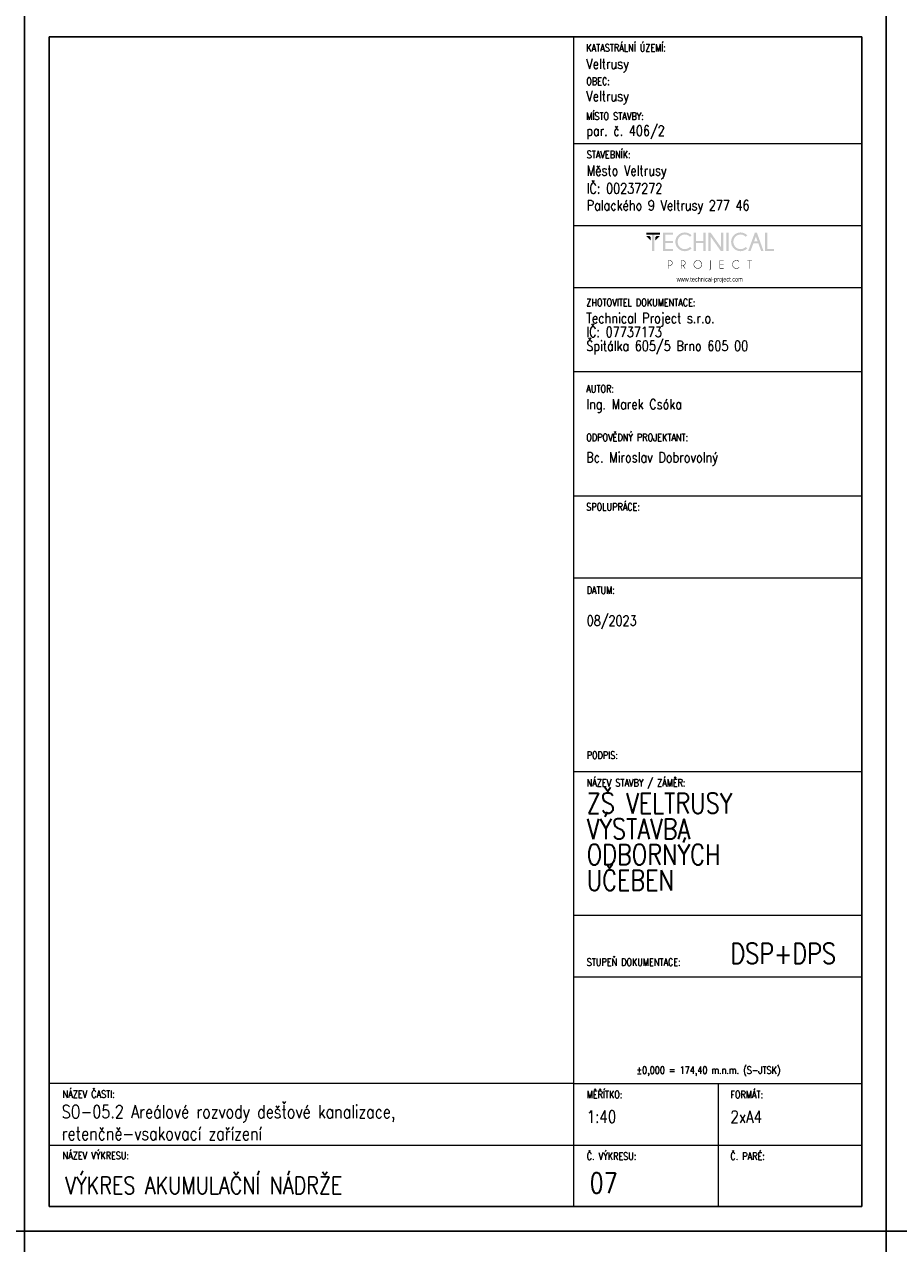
# Model space of a CAD drawing. Header units: millimetres. Extents: x -744 to 2301, y 2052 to 2943.
# Tile 24 of 31: x 1461 to 1674, y 2346 to 2643. Entities that reach past the tile are written whole.
import ezdxf

# ---------------------------------------------------------------- set-up
doc = ezdxf.new("R2010")
doc.units = ezdxf.units.MM
doc.header["$MEASUREMENT"] = 0
doc.layers.add('NETISK', color=7, linetype='Continuous', plot=False)
doc.layers.add('TP_01_Rozpiska', color=7, linetype='Continuous', lineweight=5)
doc.layers.add('Znojmoprojekt - Popisy.Znojmoprojekt', color=7, linetype='Continuous')
doc.styles.add('GENERATED_STYLE_4', font='arial.ttf')
doc.styles.add('ROMANS', font='romans.shx', dxfattribs={"width": 0.8})

# ---------------------------------------------------------------- blocks, each defined once
blk = doc.blocks.new('*U24')
for p, q in [((-210, 291), (-210, 297)), ((-204, 297), (-210, 297)), ((0, 297), (-210, 297)), ((-210, 297), (-210, 0)), ((0, 0), (0, 297)), ((-6, 297), (0, 297)), ((-6, 291), (-204, 291)), ((-204, 291), (-204, 6)), ((-6, 6), (-6, 291)), ((-210, 6), (-210, 0)), ((-204, 6), (-6, 6)), ((-210, 0), (0, 0))]:
    blk.add_line(p, q)
blk = doc.blocks.new('A$C01D51CA2')
at = {"layer": 'TP_01_Rozpiska'}
for points in [[(-45.09, 17.59), (-45.09, 16.91), (-40.45, 16.91), (-40.45, 17.59)], [(-45.09, 16.5), (-43.58, 14.97), (-43.58, 16.09), (-43.97, 16.5)], [(-43.15, 17.03), (-43.15, 11.39), (-42.38, 11.39), (-42.38, 17.03)], [(-40.45, 16.5), (-41.97, 14.97), (-41.97, 16.09), (-41.57, 16.5)], [(-36.03, 17.59), (-36.03, 16.91), (-38.63, 16.91), (-38.63, 14.83), (-36.03, 14.83), (-36.03, 14.15), (-38.63, 14.15), (-38.63, 12.08), (-36.03, 12.08), (-36.03, 11.39), (-39.4, 11.39), (-39.4, 17.59)], [(-28.26, 14.15), (-28.26, 11.39), (-29.05, 11.39), (-29.05, 17.59), (-28.26, 17.59), (-28.26, 14.83), (-25.73, 14.83), (-25.73, 17.59), (-24.94, 17.59), (-24.94, 11.39), (-25.73, 11.39), (-25.73, 14.15)], [(-23.29, 17.59), (-19.78, 12.64), (-19.78, 17.59), (-19, 17.59), (-19, 11.39), (-19.86, 11.39), (-23.29, 16.22), (-23.29, 11.39), (-24.07, 11.39), (-24.07, 17.59)], [(-18, 17.59), (-18, 11.39), (-17.23, 11.39), (-17.23, 17.59)], [(-4.92, 11.41), (-4.92, 17.59), (-4.14, 17.59), (-4.14, 12.08), (-1.91, 12.08), (-1.91, 11.41)], [(-18.85, 8.23), (-18.85, 8.07), (-20.1, 8.07), (-20.1, 6.92), (-18.85, 6.92), (-18.85, 6.76), (-20.1, 6.76), (-20.1, 5.6), (-18.85, 5.6), (-18.85, 5.44), (-20.25, 5.44), (-20.25, 8.23)], [(-10.06, 8.07), (-10.06, 5.44), (-10.22, 5.44), (-10.22, 8.07), (-10.93, 8.07), (-10.93, 8.23), (-9.35, 8.23), (-9.35, 8.07)]]:
    blk.add_hatch(color=256, dxfattribs=at).paths.add_polyline_path(points)
h = blk.add_hatch(color=256, dxfattribs=at)
edge = h.paths.add_edge_path()
edge.add_line((-30.26, 12.76), (-29.72, 12.28))
edge.add_spline(control_points=[(-29.72, 12.28), (-30.41, 11.65), (-31.18, 11.32), (-32.02, 11.32), (-32.02, 11.32), (-32.93, 11.32), (-33.68, 11.64), (-34.31, 12.26), (-34.31, 12.26), (-34.93, 12.89), (-35.23, 13.63), (-35.23, 14.5), (-35.23, 14.5), (-35.23, 15.35), (-34.93, 16.09), (-34.31, 16.72), (-34.31, 16.72), (-33.68, 17.36), (-32.93, 17.67), (-32.02, 17.67), (-32.02, 17.67), (-31.18, 17.67), (-30.41, 17.34), (-29.72, 16.7)], knot_values=[0, 0, 0, 0, 0.041667, 0.041667, 0.041667, 0.041767, 0.083333, 0.083333, 0.083333, 0.083433, 0.125, 0.125, 0.125, 0.1251, 0.166667, 0.166667, 0.166667, 0.166767, 0.208333, 0.208333, 0.208333, 0.208433, 1, 1, 1, 1], degree=3, periodic=0)
edge.add_line((-29.72, 16.7), (-30.26, 16.22))
edge.add_spline(control_points=[(-30.26, 16.22), (-30.82, 16.73), (-31.41, 16.98), (-32.02, 16.98), (-32.02, 16.98), (-32.68, 16.98), (-33.25, 16.73), (-33.73, 16.26), (-33.73, 16.26), (-34.21, 15.78), (-34.45, 15.19), (-34.45, 14.5), (-34.45, 14.5), (-34.45, 13.79), (-34.21, 13.22), (-33.73, 12.72), (-33.73, 12.72), (-33.25, 12.25), (-32.68, 12.02), (-32.02, 12.02), (-32.02, 12.02), (-31.41, 12.02), (-30.82, 12.26), (-30.26, 12.76)], knot_values=[0, 0, 0, 0, 0.041667, 0.041667, 0.041667, 0.041767, 0.083333, 0.083333, 0.083333, 0.083433, 0.125, 0.125, 0.125, 0.1251, 0.166667, 0.166667, 0.166667, 0.166767, 0.208333, 0.208333, 0.208333, 0.208433, 1, 1, 1, 1], degree=3, periodic=0)
h = blk.add_hatch(color=256, dxfattribs=at)
edge = h.paths.add_edge_path()
edge.add_line((-11.41, 12.76), (-10.87, 12.28))
edge.add_spline(control_points=[(-10.87, 12.28), (-11.56, 11.65), (-12.33, 11.32), (-13.17, 11.32), (-13.17, 11.32), (-14.07, 11.32), (-14.83, 11.64), (-15.45, 12.26), (-15.45, 12.26), (-16.08, 12.89), (-16.37, 13.63), (-16.37, 14.5), (-16.37, 14.5), (-16.37, 15.35), (-16.08, 16.09), (-15.45, 16.72), (-15.45, 16.72), (-14.83, 17.36), (-14.07, 17.67), (-13.17, 17.67), (-13.17, 17.67), (-12.33, 17.67), (-11.56, 17.34), (-10.87, 16.7)], knot_values=[0, 0, 0, 0, 0.041667, 0.041667, 0.041667, 0.041767, 0.083333, 0.083333, 0.083333, 0.083433, 0.125, 0.125, 0.125, 0.1251, 0.166667, 0.166667, 0.166667, 0.166767, 0.208333, 0.208333, 0.208333, 0.208433, 1, 1, 1, 1], degree=3, periodic=0)
edge.add_line((-10.87, 16.7), (-11.41, 16.22))
edge.add_spline(control_points=[(-11.41, 16.22), (-11.97, 16.73), (-12.56, 16.98), (-13.17, 16.98), (-13.17, 16.98), (-13.82, 16.98), (-14.4, 16.73), (-14.88, 16.26), (-14.88, 16.26), (-15.35, 15.78), (-15.6, 15.19), (-15.6, 14.5), (-15.6, 14.5), (-15.6, 13.79), (-15.35, 13.22), (-14.88, 12.72), (-14.88, 12.72), (-14.4, 12.25), (-13.82, 12.02), (-13.17, 12.02), (-13.17, 12.02), (-12.56, 12.02), (-11.97, 12.26), (-11.41, 12.76)], knot_values=[0, 0, 0, 0, 0.041667, 0.041667, 0.041667, 0.041767, 0.083333, 0.083333, 0.083333, 0.083433, 0.125, 0.125, 0.125, 0.1251, 0.166667, 0.166667, 0.166667, 0.166767, 0.208333, 0.208333, 0.208333, 0.208433, 1, 1, 1, 1], degree=3, periodic=0)
h = blk.add_hatch(color=256, dxfattribs=at)
h.paths.add_polyline_path([(-7.4, 14.65), (-7.99, 16.29), (-8.6, 14.65)])
h.paths.add_polyline_path([(-7.64, 17.59), (-5.41, 11.41), (-6.21, 11.41), (-7.15, 13.97), (-8.83, 13.97), (-9.78, 11.41), (-10.6, 11.41), (-8.33, 17.59)])
h = blk.add_hatch(color=256, dxfattribs=at)
edge = h.paths.add_edge_path()
edge.add_spline(control_points=[(-27.62, 8.12), (-27.98, 8.12), (-28.27, 7.99), (-28.52, 7.74), (-28.52, 7.74), (-28.77, 7.49), (-28.9, 7.2), (-28.9, 6.84), (-28.9, 6.84), (-28.9, 6.49), (-28.77, 6.2), (-28.52, 5.95), (-28.52, 5.95), (-28.27, 5.7), (-27.98, 5.57), (-27.62, 5.57), (-27.62, 5.57), (-27.27, 5.57), (-26.98, 5.7), (-26.73, 5.95), (-26.73, 5.95), (-26.47, 6.2), (-26.35, 6.49), (-26.35, 6.84), (-26.35, 6.84), (-26.35, 7.2), (-26.47, 7.49), (-26.73, 7.74), (-26.73, 7.74), (-26.98, 7.99), (-27.27, 8.12), (-27.62, 8.12)], knot_values=[0, 0, 0, 0, 0.03125, 0.03125, 0.03125, 0.03135, 0.0625, 0.0625, 0.0625, 0.0626, 0.09375, 0.09375, 0.09375, 0.09385, 0.125, 0.125, 0.125, 0.1251, 0.15625, 0.15625, 0.15625, 0.15635, 0.1875, 0.1875, 0.1875, 0.1876, 0.21875, 0.21875, 0.21875, 0.21885, 1, 1, 1, 1], degree=3, periodic=0)
edge = h.paths.add_edge_path()
edge.add_spline(control_points=[(-26.61, 7.86), (-26.33, 7.58), (-26.19, 7.23), (-26.19, 6.84), (-26.19, 6.84), (-26.19, 6.44), (-26.33, 6.11), (-26.61, 5.83), (-26.61, 5.83), (-26.89, 5.56), (-27.22, 5.41), (-27.62, 5.41), (-27.62, 5.41), (-28.01, 5.41), (-28.36, 5.56), (-28.64, 5.83), (-28.64, 5.83), (-28.91, 6.11), (-29.05, 6.44), (-29.05, 6.84), (-29.05, 6.84), (-29.05, 7.23), (-28.91, 7.58), (-28.64, 7.86), (-28.64, 7.86), (-28.36, 8.14), (-28.01, 8.28), (-27.62, 8.28), (-27.62, 8.28), (-27.22, 8.28), (-26.89, 8.14), (-26.61, 7.86)], knot_values=[0, 0, 0, 0, 0.03125, 0.03125, 0.03125, 0.03135, 0.0625, 0.0625, 0.0625, 0.0626, 0.09375, 0.09375, 0.09375, 0.09385, 0.125, 0.125, 0.125, 0.1251, 0.15625, 0.15625, 0.15625, 0.15635, 0.1875, 0.1875, 0.1875, 0.1876, 0.21875, 0.21875, 0.21875, 0.21885, 1, 1, 1, 1], degree=3, periodic=0)
h = blk.add_hatch(color=256, dxfattribs=at)
edge = h.paths.add_edge_path()
edge.add_line((-13.73, 5.88), (-13.61, 5.79))
edge.add_spline(control_points=[(-13.61, 5.79), (-13.87, 5.54), (-14.2, 5.41), (-14.56, 5.41), (-14.56, 5.41), (-14.96, 5.41), (-15.3, 5.56), (-15.58, 5.83), (-15.58, 5.83), (-15.86, 6.11), (-15.99, 6.44), (-15.99, 6.84), (-15.99, 6.84), (-15.99, 7.23), (-15.86, 7.58), (-15.58, 7.86), (-15.58, 7.86), (-15.3, 8.14), (-14.96, 8.27), (-14.56, 8.27), (-14.56, 8.27), (-14.2, 8.27), (-13.87, 8.15), (-13.61, 7.89)], knot_values=[0, 0, 0, 0, 0.041667, 0.041667, 0.041667, 0.041767, 0.083333, 0.083333, 0.083333, 0.083433, 0.125, 0.125, 0.125, 0.1251, 0.166667, 0.166667, 0.166667, 0.166767, 0.208333, 0.208333, 0.208333, 0.208433, 1, 1, 1, 1], degree=3, periodic=0)
edge.add_line((-13.61, 7.89), (-13.73, 7.79))
edge.add_spline(control_points=[(-13.73, 7.79), (-13.97, 8), (-14.25, 8.1), (-14.56, 8.1), (-14.56, 8.1), (-14.93, 8.1), (-15.22, 7.99), (-15.47, 7.74), (-15.47, 7.74), (-15.72, 7.49), (-15.85, 7.2), (-15.85, 6.84), (-15.85, 6.84), (-15.85, 6.49), (-15.72, 6.2), (-15.47, 5.95), (-15.47, 5.95), (-15.22, 5.7), (-14.93, 5.57), (-14.56, 5.57), (-14.56, 5.57), (-14.25, 5.57), (-13.97, 5.67), (-13.73, 5.88)], knot_values=[0, 0, 0, 0, 0.041667, 0.041667, 0.041667, 0.041767, 0.083333, 0.083333, 0.083333, 0.083433, 0.125, 0.125, 0.125, 0.1251, 0.166667, 0.166667, 0.166667, 0.166767, 0.208333, 0.208333, 0.208333, 0.208433, 1, 1, 1, 1], degree=3, periodic=0)
h = blk.add_hatch(color=256, dxfattribs=at)
edge = h.paths.add_edge_path()
edge.add_line((-37.56, 8.07), (-37.56, 6.57))
edge.add_line((-37.56, 6.57), (-37.08, 6.57))
edge.add_spline(control_points=[(-37.08, 6.57), (-36.89, 6.57), (-36.71, 6.64), (-36.56, 6.79), (-36.56, 6.79), (-36.41, 6.94), (-36.34, 7.12), (-36.34, 7.33), (-36.34, 7.33), (-36.34, 7.53), (-36.41, 7.71), (-36.56, 7.86), (-36.56, 7.86), (-36.71, 8), (-36.89, 8.07), (-37.08, 8.07)], knot_values=[0, 0, 0, 0, 0.0625, 0.0625, 0.0625, 0.0626, 0.125, 0.125, 0.125, 0.1251, 0.1875, 0.1875, 0.1875, 0.1876, 1, 1, 1, 1], degree=3, periodic=0)
edge.add_line((-37.08, 8.07), (-37.56, 8.07))
edge = h.paths.add_edge_path()
edge.add_line((-37.56, 6.41), (-37.56, 5.44))
edge.add_line((-37.56, 5.44), (-37.73, 5.44))
edge.add_line((-37.73, 5.44), (-37.73, 8.23))
edge.add_line((-37.73, 8.23), (-36.99, 8.23))
edge.add_spline(control_points=[(-36.99, 8.23), (-36.77, 8.2), (-36.59, 8.12), (-36.44, 7.97), (-36.44, 7.97), (-36.28, 7.79), (-36.18, 7.58), (-36.18, 7.33), (-36.18, 7.33), (-36.18, 7.07), (-36.28, 6.85), (-36.44, 6.67), (-36.44, 6.67), (-36.62, 6.51), (-36.84, 6.41), (-37.08, 6.41)], knot_values=[0, 0, 0, 0, 0.0625, 0.0625, 0.0625, 0.0626, 0.125, 0.125, 0.125, 0.1251, 0.1875, 0.1875, 0.1875, 0.1876, 1, 1, 1, 1], degree=3, periodic=0)
edge.add_line((-37.08, 6.41), (-37.56, 6.41))
h = blk.add_hatch(color=256, dxfattribs=at)
edge = h.paths.add_edge_path()
edge.add_line((-33.17, 8.07), (-33.17, 6.57))
edge.add_line((-33.17, 6.57), (-32.71, 6.57))
edge.add_spline(control_points=[(-32.71, 6.57), (-32.5, 6.57), (-32.32, 6.64), (-32.17, 6.79), (-32.17, 6.79), (-32.02, 6.94), (-31.96, 7.12), (-31.96, 7.33), (-31.96, 7.33), (-31.96, 7.53), (-32.02, 7.71), (-32.17, 7.86), (-32.17, 7.86), (-32.32, 8), (-32.5, 8.07), (-32.71, 8.07)], knot_values=[0, 0, 0, 0, 0.0625, 0.0625, 0.0625, 0.0626, 0.125, 0.125, 0.125, 0.1251, 0.1875, 0.1875, 0.1875, 0.1876, 1, 1, 1, 1], degree=3, periodic=0)
edge.add_line((-32.71, 8.07), (-33.17, 8.07))
edge = h.paths.add_edge_path()
edge.add_line((-32.66, 6.41), (-33.17, 6.41))
edge.add_line((-33.17, 6.41), (-33.17, 5.44))
edge.add_line((-33.17, 5.44), (-33.34, 5.44))
edge.add_line((-33.34, 5.44), (-33.34, 8.23))
edge.add_line((-33.34, 8.23), (-32.61, 8.23))
edge.add_spline(control_points=[(-32.61, 8.23), (-32.4, 8.2), (-32.22, 8.12), (-32.07, 7.97), (-32.07, 7.97), (-31.89, 7.79), (-31.79, 7.58), (-31.79, 7.33), (-31.79, 7.33), (-31.79, 7.07), (-31.89, 6.85), (-32.07, 6.69), (-32.07, 6.69), (-32.19, 6.56), (-32.33, 6.48), (-32.48, 6.44)], knot_values=[0, 0, 0, 0, 0.0625, 0.0625, 0.0625, 0.0626, 0.125, 0.125, 0.125, 0.1251, 0.1875, 0.1875, 0.1875, 0.1876, 1, 1, 1, 1], degree=3, periodic=0)
edge.add_line((-32.48, 6.44), (-31.84, 5.44))
edge.add_line((-31.84, 5.44), (-32.04, 5.44))
edge.add_line((-32.04, 5.44), (-32.66, 6.41))
h = blk.add_hatch(color=256, dxfattribs=at)
edge = h.paths.add_edge_path()
edge.add_spline(control_points=[(-23.19, 5.39), (-23.19, 5.24), (-23.24, 5.13), (-23.34, 5.05), (-23.34, 5.05), (-23.44, 4.95), (-23.56, 4.9), (-23.69, 4.9)], knot_values=[0, 0, 0, 0, 0.125, 0.125, 0.125, 0.1251, 1, 1, 1, 1], degree=3, periodic=0)
edge.add_line((-23.69, 4.9), (-23.69, 5.05))
edge.add_spline(control_points=[(-23.69, 5.05), (-23.59, 5.05), (-23.52, 5.08), (-23.44, 5.14), (-23.44, 5.14), (-23.39, 5.21), (-23.36, 5.29), (-23.36, 5.41)], knot_values=[0, 0, 0, 0, 0.125, 0.125, 0.125, 0.1251, 1, 1, 1, 1], degree=3, periodic=0)
edge.add_line((-23.36, 5.41), (-23.36, 8.23))
edge.add_line((-23.36, 8.23), (-23.19, 8.23))
edge.add_line((-23.19, 8.23), (-23.19, 5.39))
at = {"layer": 'Znojmoprojekt - Popisy.Znojmoprojekt', "color": 7, "linetype": 'Continuous', "lineweight": 13, "insert": (-23.61, 1.59), "char_height": 1.5, "width": 19.5072, "attachment_point": 5, "style": 'GENERATED_STYLE_4'}
blk.add_mtext('\\A1;{\\fBahnschrift Light|b0|i0|c238|p34;\\W0.75;www.technical-project.com}', dxfattribs=at)

msp = doc.modelspace()

# ---------------------------------------------------------------- linework, layer by layer
at = {"layer": 'TP_01_Rozpiska'}
for p, q in [((1594.88, 2354.81), (1594.88, 2639.81)), ((1594.88, 2613.81), (1664.98, 2613.81)), ((1594.88, 2593.81), (1664.88, 2593.81)), ((1594.88, 2578.74), (1664.88, 2578.74)), ((1594.88, 2558.29), (1664.88, 2558.29)), ((1594.88, 2527.98), (1664.88, 2527.98)), ((1594.88, 2507.98), (1664.88, 2507.98)), ((1594.88, 2460.78), (1664.98, 2460.78)), ((1594.88, 2425.78), (1664.98, 2425.78)), ((1594.88, 2384.81), (1466.98, 2384.81)), ((1466.98, 2354.81), (1466.98, 2384.81)), ((1594.88, 2384.81), (1664.98, 2384.81)), ((1629.98, 2384.81), (1629.98, 2354.81)), ((1466.98, 2369.81), (1664.98, 2369.81))]:
    msp.add_line(p, q, dxfattribs=at)
at = {"layer": 'TP_01_Rozpiska', "color": 7, "linetype": 'Continuous', "lineweight": 13}
msp.add_line((1594.88, 2410.78), (1664.98, 2410.78), dxfattribs=at)

# ---------------------------------------------------------------- block references
at = {"xscale": 0.7200000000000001, "yscale": 0.7200000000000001, "zscale": 0.7200000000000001}
msp.add_blockref('A$C01D51CA2', (1644.95, 2579.4), dxfattribs=at)
at = {"layer": 'NETISK'}
for p in [(1460.98, 2348.81), (1670.98, 2348.81), (1880.98, 2348.81), (1670.98, 2051.81), (1880.98, 2051.81)]:
    msp.add_blockref('*U24', p, dxfattribs=at)

# ---------------------------------------------------------------- texts
at = {"color": 7, "linetype": 'Continuous', "lineweight": 0, "char_height": 1.8, "attachment_point": 1, "style": 'ROMANS'}
for s, insert in [('\\A1;KATASTRÁLNÍ ÚZEMÍ:', (1597.88, 2638)), ('\\A1;OBEC:', (1597.88, 2629.84)), ('\\A1;MÍSTO STAVBY:', (1597.88, 2621.33)), ('\\A1;STAVEBNÍK:', (1597.98, 2612)), ('\\A1;ZHOTOVITEL DOKUMENTACE:', (1597.88, 2575.94)), ('\\A1;AUTOR:', (1597.88, 2554.96)), ('\\A1;ODPOVĚDNÝ PROJEKTANT:', (1597.88, 2543.1)), ('\\A1;SPOLUPRÁCE:', (1597.88, 2526.17)), ('\\A1;DATUM:', (1597.98, 2505.88)), ('\\A1;PODPIS:', (1597.98, 2465.66)), ('\\A1;NÁZEV STAVBY / ZÁMĚR:', (1597.98, 2458.97)), ('\\A1;STUPEŇ DOKUMENTACE:', (1597.98, 2415.3)), ('\\A1;±0,000 = 174,40 m.n.m. (S-JTSK)', (1610.12, 2388.98)), ('\\A1;NÁZEV ČASTI:', (1470.29, 2383.14)), ('\\A1;{\\Fromand|c238;MĚŘÍTKO:}', (1597.98, 2383)), ('\\A1;FORMÁT:', (1632.98, 2383)), ('\\A1;NÁZEV VÝKRESU:', (1470.29, 2368.14)), ('\\A1;{\\Fromand|c238;Č. VÝKRESU:}', (1597.98, 2368)), ('\\A1;{\\Fromand|c238;Č. PARÉ:}', (1632.98, 2368))]:
    msp.add_mtext(s, dxfattribs=dict(at, insert=insert))
at = {"color": 7, "linetype": 'Continuous', "lineweight": 25, "style": 'ROMANS'}
for s, insert, char_height, attachment_point in [('\\A1;Veltrusy', (1597.88, 2631.12), 2.5, 7), ('\\A1;Veltrusy', (1597.88, 2623.26), 2.5, 7), ('\\A1;par. č. 406/2', (1597.88, 2614.81), 2.5, 7), ('\\A1;Město Veltrusy', (1597.98, 2605.12), 2.5, 7), ('\\A1;IČ: 00237272', (1597.98, 2601.6), 2.5, 7), ('\\A1;Palackého 9 Veltrusy 277 46', (1597.98, 2596.65), 2.5, 7), ('\\A1;Ing. Marek Csóka', (1597.88, 2551.54), 2.5, 1), ('\\A1;08/2023', (1597.98, 2498.8), 2.5, 1), ('\\A1;DSP+DPS', (1632.98, 2418.96), 5, 1), ('\\A1;SO-05.2 Areálové rozvody dešťové kanalizace,\\Pretenčně-vsakovací zařízení', (1470.07, 2379.55), 3.2, 1), ('\\A1;1:40', (1597.98, 2378.21), 3, 1), ('\\A1;2xA4', (1632.98, 2378.19), 3, 1), ('\\A1;VÝKRES AKUMULAČNÍ NÁDRŽE', (1470.96, 2362.11), 4.25, 1), ('\\A1;07', (1598.68, 2363.08), 5, 1)]:
    msp.add_mtext(s, dxfattribs=dict(at, insert=insert, char_height=char_height, attachment_point=attachment_point))
at = {"color": 7, "linetype": 'Continuous', "lineweight": 25, "char_height": 2.5, "attachment_point": 1, "style": 'ROMANS'}
for s, insert, line_spacing_factor in [('\\A1;Technical Project s.r.o.\\PIČ: 07737173\\PŠpitálka 605/5 Brno 605 00', (1597.88, 2572.52), 0.811616), ('\\A1;Bc. Miroslav Dobrovolný', (1597.88, 2538.59), 0.783211)]:
    msp.add_mtext(s, dxfattribs=dict(at, insert=insert, line_spacing_factor=line_spacing_factor))
at = {"color": 7, "linetype": 'Continuous', "lineweight": 25, "insert": (1597.98, 2455.57), "char_height": 5, "width": 48.0061, "attachment_point": 1, "line_spacing_factor": 0.75, "style": 'ROMANS'}
msp.add_mtext('\\A1;ZŠ VELTRUSY  VÝSTAVBA \\PODBORNÝCH \\PUČEBEN', dxfattribs=at)

doc.saveas('drawing.dxf')
